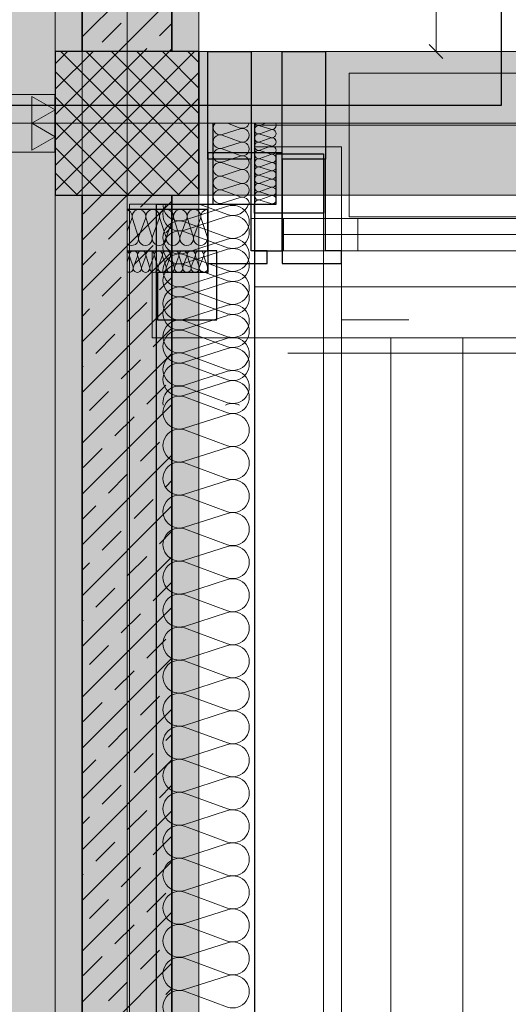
# Model space of a CAD drawing. Extents: x -620 to 300, y 62 to 1107.
# Tile 10 of 256: x -462 to -434, y 328 to 383. Entities that reach past the tile are written whole.
import ezdxf
from ezdxf.lldxf.tags import DXFTag

# ---------------------------------------------------------------- set-up
doc = ezdxf.new("R2010")
doc.units = 0
doc.layers.get('0').update_dxf_attribs({"lineweight": 35})
for name, color, linetype, lineweight, true_color in [('00_Beschriftung UZ', 3, 'Continuous', 13, 0x00ff00), ('30 -33 Aussenwände- 3 Aussenstützen', 7, 'Continuous', 50, 0x0000dd), ('30 -33 Aussenwände- 7 Fassade_ Elemente', 7, 'Continuous', 9, 0x00aacc), ('30 -34 Innenwände- 1 tragend', 7, 'Continuous', 13, 0xdd0806), ('30 -35 Decken- 1 Konstruktion-Träger- Stahlbeton', 7, 'grob-A06G9FRA8I', 13, 0x33aa00), ('70 -72 Beschriftung- 1 Beschriftung allgemein', 7, 'Continuous', 9, 0xff6633), ('70 -72 Beschriftung- 2 Beschriftung Bauteile', 7, 'Continuous', 9, 0x9999ff), ('E_Aussparung Bemaßung', 5, 'Continuous', 9, 0x0000ff), ('E_Leerrohr_Detailnummer', 1, 'Continuous', 25, 0xff0000), ('iwb_Layout BA_Markierung', 7, 'Continuous', 9, 0xbadcdc), ('iwb_Schraffur_ F90_feuerbestaendig', 1, 'Continuous', 13, 0xff0000), ('iwb_Schraffur_BW', 7, 'Continuous', 13, 0x7400e8), ('iwb_Sichtbeton', 2, 'Continuous', 50, 0xffff00), ('iwb_Sichtbeton-Shading', 2, 'Continuous', 50, 0xffff00)]:
    doc.layers.add(name, color=color, linetype=linetype, lineweight=lineweight, true_color=true_color)
doc.layers.add('60- 61 allgemeine Ausstattung- 4 Terrassen', color=7, linetype='Continuous', lineweight=9)
doc.layers.add('70 -71 Achsen- 1 Gebäudeachsen', color=7, linetype='STRICHPUNKT2-A06G9FR98I', lineweight=18)
doc.layers.add('iwb_Schraffur_Unterzug', color=7, linetype='Continuous', lineweight=5, true_color=0xffffcc, plot=False)
tags = doc.linetypes.add('grob-A06G9FRA8I', pattern=[14, 3, -8, 3]).pattern_tags.tags
tags[8:9] = [DXFTag(74, 4), DXFTag(75, 0), DXFTag(340, '0'), DXFTag(46, 0.0), DXFTag(50, 0.0), DXFTag(44, 0.0), DXFTag(45, 0.0)]
tags[6:7] = [DXFTag(74, 4), DXFTag(75, 0), DXFTag(340, '0'), DXFTag(46, 0.0), DXFTag(50, 0.0), DXFTag(44, 0.0), DXFTag(45, 0.0)]
tags[4:5] = [DXFTag(74, 4), DXFTag(75, 0), DXFTag(340, '0'), DXFTag(46, 0.0), DXFTag(50, 0.0), DXFTag(44, 0.0), DXFTag(45, 0.0)]
tags = doc.linetypes.add('STRICHPUNKT2-A06G9FR98I', pattern=[12.7, 6.35, -3.175, 0, -3.175]).pattern_tags.tags
tags[10:11] = [DXFTag(74, 4), DXFTag(75, 0), DXFTag(340, '0'), DXFTag(46, 0.0), DXFTag(50, 0.0), DXFTag(44, 0.0), DXFTag(45, 0.0)]
tags[8:9] = [DXFTag(74, 4), DXFTag(75, 0), DXFTag(340, '0'), DXFTag(46, 0.0), DXFTag(50, 0.0), DXFTag(44, 0.0), DXFTag(45, 0.0)]
tags[6:7] = [DXFTag(74, 4), DXFTag(75, 0), DXFTag(340, '0'), DXFTag(46, 0.0), DXFTag(50, 0.0), DXFTag(44, 0.0), DXFTag(45, 0.0)]
tags[4:5] = [DXFTag(74, 4), DXFTag(75, 0), DXFTag(340, '0'), DXFTag(46, 0.0), DXFTag(50, 0.0), DXFTag(44, 0.0), DXFTag(45, 0.0)]

# ---------------------------------------------------------------- blocks, each defined once
blk = doc.blocks.new('Shading-A06G9FN58I', base_point=(42.225, 216.053))
at = {"layer": 'iwb_Sichtbeton-Shading', "color": 51, "true_color": 0xffff7f}
blk.add_solid([(-452.775, 381.053), (-453.375, 381.053), (-452.775, 598.053), (-453.375, 598.053)], dxfattribs=at)
blk = doc.blocks.new('Polygon-A06G9FR18I')
at = {"color": 0, "linetype": 'ByBlock', "lineweight": -2, "ltscale": 0.13}
blk.add_solid([(-459.025, 82.714), (-538.753, 82.502), (-458.857, 1079.919), (-538.753, 1079.919)], dxfattribs=at)
blk = doc.blocks.new('Referenz-A06G9FRB8I')
at = {"layer": '00_Beschriftung UZ', "color": 0, "linetype": 'Continuous', "lineweight": 5, "ltscale": 0.13}
blk.add_line((-458.075, 762.053), (-458.075, 220.053), dxfattribs=at)
at = {"layer": '30 -33 Aussenwände- 3 Aussenstützen', "color": 0, "lineweight": 9}
for p, q in [((-459.575, 380.361), (-458.883, 381.053)), ((-459.575, 378.947), (-457.469, 381.053)), ((-459.575, 377.533), (-456.055, 381.053)), ((-459.575, 376.118), (-454.641, 381.053)), ((-459.575, 374.704), (-453.227, 381.053)), ((-459.575, 373.29), (-451.812, 381.053)), ((-459.267, 381.053), (-451.575, 373.361)), ((-457.853, 381.053), (-451.575, 374.776)), ((-456.439, 381.053), (-451.575, 376.19)), ((-455.024, 381.053), (-451.575, 377.604)), ((-453.61, 381.053), (-451.575, 379.018)), ((-452.196, 381.053), (-451.575, 380.433)), ((-459.575, 379.947), (-452.681, 373.053)), ((-458.398, 373.053), (-451.575, 379.876)), ((-459.575, 378.533), (-454.096, 373.053)), ((-456.984, 373.053), (-451.575, 378.462)), ((-455.575, 378.053), (-455.575, 376.053)), ((-459.575, 377.119), (-455.51, 373.053)), ((-456.575, 377.053), (-454.575, 377.053)), ((-455.57, 373.053), (-451.575, 377.047)), ((-459.575, 375.705), (-456.924, 373.053)), ((-454.156, 373.053), (-451.575, 375.633)), ((-459.575, 374.29), (-458.338, 373.053)), ((-452.741, 373.053), (-451.575, 374.219))]:
    blk.add_line(p, q, dxfattribs=at)
at = {"layer": '30 -33 Aussenwände- 3 Aussenstützen', "color": 0, "linetype": 'Continuous', "lineweight": -2, "ltscale": 0.25}
for p, q in [((-451.575, 381.053), (-459.575, 381.053)), ((-459.575, 381.053), (-459.575, 373.053)), ((-451.575, 373.053), (-451.575, 381.053)), ((-459.575, 373.053), (-451.575, 373.053))]:
    blk.add_line(p, q, dxfattribs=at)
at = {"layer": '30 -33 Aussenwände- 7 Fassade_ Elemente', "color": 0, "linetype": 'Continuous', "ltscale": 0.13}
for p, q in [((-451.075, 375.413), (-451.075, 381.053)), ((-451.075, 381.053), (-446.935, 381.053)), ((-451.075, 381.053), (-451.075, 369.953)), ((-295.075, 381.053), (-451.075, 381.053)), ((-446.935, 381.053), (-446.935, 375.413)), ((-455.575, 376.053), (-455.575, 378.053)), ((-456.575, 377.053), (-454.575, 377.053)), ((-449.275, 376.753), (-450.275, 376.432)), ((-449.275, 376.79), (-449.986, 377.053)), ((-448.178, 376.934), (-447.857, 377.053)), ((-448.178, 376.912), (-447.578, 376.719)), ((-447.578, 376.697), (-448.178, 376.475)), ((-450.275, 376.394), (-449.275, 376.024)), ((-448.178, 376.452), (-447.578, 376.26)), ((-447.578, 376.237), (-448.178, 376.015)), ((-449.275, 375.987), (-450.275, 375.666)), ((-450.275, 375.628), (-449.275, 375.258)), ((-443.635, 375.753), (-448.475, 375.753)), ((-448.475, 375.753), (-448.475, 372.553)), ((-448.178, 375.992), (-447.578, 375.8)), ((-447.578, 375.778), (-448.177, 375.555)), ((-443.635, 213.453), (-443.635, 375.753)), ((-446.935, 375.413), (-451.075, 375.413)), ((-449.275, 375.221), (-450.275, 374.899)), ((-448.177, 375.533), (-447.577, 375.34)), ((-447.577, 375.318), (-448.177, 375.096)), ((-448.177, 375.073), (-447.577, 374.881)), ((-450.275, 374.862), (-449.275, 374.492)), ((-447.577, 374.858), (-448.177, 374.636)), ((-448.177, 374.613), (-447.577, 374.421)), ((-449.275, 374.455), (-450.275, 374.133)), ((-450.275, 374.096), (-449.275, 373.726)), ((-447.577, 374.399), (-448.176, 374.176)), ((-448.176, 374.154), (-447.576, 373.961)), ((-447.576, 373.939), (-448.176, 373.717)), ((-449.275, 373.689), (-450.275, 373.367)), ((-448.176, 373.694), (-447.576, 373.502)), ((-447.576, 373.479), (-448.176, 373.257)), ((-450.275, 373.33), (-449.275, 372.96)), ((-449.275, 372.923), (-450.275, 372.601)), ((-448.176, 373.235), (-447.576, 373.042)), ((-447.575, 373.02), (-448.175, 372.797)), ((-455.435, 372.553), (-455.435, 216.553)), ((-455.435, 372.553), (-453.935, 372.553)), ((-448.475, 372.553), (-455.435, 372.553)), ((-455.435, 361.367), (-455.435, 372.553)), ((-453.935, 372.553), (-453.935, 361.367)), ((-452.375, 371.666), (-449.975, 372.437)), ((-449.975, 371.967), (-451.562, 372.553)), ((-448.175, 372.775), (-447.575, 372.583)), ((-455.313, 371.753), (-455.575, 371.043)), ((-455.275, 371.753), (-454.954, 370.753)), ((-454.916, 370.753), (-454.547, 371.753)), ((-454.509, 371.753), (-454.188, 370.753)), ((-454.15, 370.753), (-453.781, 371.753)), ((-453.743, 371.753), (-453.422, 370.753)), ((-453.384, 370.753), (-453.015, 371.753)), ((-452.977, 371.753), (-452.656, 370.753)), ((-452.618, 370.753), (-452.249, 371.753)), ((-449.975, 371.877), (-452.375, 371.105)), ((-452.211, 371.753), (-451.89, 370.753)), ((-451.852, 370.753), (-451.483, 371.753)), ((-451.445, 371.753), (-451.124, 370.753)), ((-448.675, 371.753), (-424.275, 371.753)), ((-448.675, 369.953), (-448.675, 371.753)), ((-448.475, 217.053), (-448.475, 372.053)), ((-448.475, 372.053), (-444.635, 372.053)), ((-444.635, 372.053), (-444.635, 217.053)), ((-444.535, 371.753), (-439.889, 371.753)), ((-444.535, 369.953), (-444.535, 371.753)), ((-449.975, 370.689), (-452.375, 371.576)), ((-452.375, 371.015), (-449.975, 370.128)), ((-452.375, 369.827), (-449.975, 370.599)), ((-455.456, 369.656), (-455.576, 369.334)), ((-455.434, 369.656), (-455.242, 369.056)), ((-455.219, 369.056), (-454.997, 369.656)), ((-454.974, 369.656), (-454.782, 369.056)), ((-454.759, 369.056), (-454.537, 369.655)), ((-454.515, 369.655), (-454.322, 369.055)), ((-454.3, 369.055), (-454.078, 369.655)), ((-451.075, 369.953), (-454.175, 369.953)), ((-454.175, 369.953), (-454.175, 365.113)), ((-454.055, 369.655), (-453.863, 369.055)), ((-453.84, 369.055), (-453.618, 369.655)), ((-453.595, 369.655), (-453.403, 369.055)), ((-453.381, 369.055), (-453.158, 369.654)), ((-453.136, 369.654), (-452.943, 369.054)), ((-452.921, 369.054), (-452.699, 369.654)), ((-452.676, 369.654), (-452.484, 369.054)), ((-452.461, 369.054), (-452.239, 369.654)), ((-449.975, 370.038), (-452.375, 369.267)), ((-449.975, 368.85), (-452.375, 369.737)), ((-452.217, 369.654), (-452.024, 369.054)), ((-452.002, 369.054), (-451.779, 369.653)), ((-451.757, 369.653), (-451.565, 369.053)), ((-451.542, 369.053), (-451.32, 369.653)), ((-451.297, 369.653), (-451.105, 369.053)), ((-424.275, 369.953), (-448.675, 369.953)), ((-439.889, 369.953), (-444.535, 369.953)), ((-452.375, 369.177), (-449.975, 368.289)), ((-444.635, 361.367), (-444.635, 369.253)), ((-443.635, 361.367), (-443.635, 369.253)), ((-452.375, 367.989), (-449.975, 368.76)), ((-449.975, 368.199), (-452.375, 367.428)), ((-449.975, 367.011), (-452.375, 367.899)), ((-452.375, 367.338), (-449.975, 366.451)), ((-452.375, 366.15), (-449.975, 366.921)), ((-449.975, 366.361), (-452.375, 365.59)), ((-449.975, 365.173), (-452.375, 366.06)), ((-439.889, 366.113), (-443.635, 366.113)), ((-452.375, 365.5), (-449.975, 364.612)), ((-454.175, 365.113), (-291.975, 365.113)), ((-452.375, 364.312), (-449.975, 365.083)), ((-443.635, 365.113), (-439.889, 365.113)), ((-449.975, 364.522), (-452.375, 363.751)), ((-449.975, 363.334), (-452.375, 364.222)), ((-452.375, 363.661), (-449.975, 362.774)), ((-452.375, 362.473), (-449.975, 363.244)), ((-449.975, 362.684), (-452.375, 361.913)), ((-449.975, 361.496), (-452.375, 362.383)), ((-452.375, 361.823), (-449.975, 360.935)), ((-450.098, 361.367), (-449.975, 361.406)), ((-449.975, 360.845), (-452.375, 360.074)), ((-452.375, 359.984), (-449.975, 359.097)), ((-449.975, 359.007), (-452.375, 358.236)), ((-452.375, 358.146), (-449.975, 357.258)), ((-449.975, 357.168), (-452.375, 356.397)), ((-452.375, 356.307), (-449.975, 355.42)), ((-449.975, 355.33), (-452.375, 354.558)), ((-452.375, 354.468), (-449.975, 353.581)), ((-449.975, 353.491), (-452.375, 352.72)), ((-452.375, 352.63), (-449.975, 351.743)), ((-449.975, 351.653), (-452.375, 350.881)), ((-452.375, 350.791), (-449.975, 349.904)), ((-449.975, 349.814), (-452.375, 349.043)), ((-452.375, 348.953), (-449.975, 348.066)), ((-449.975, 347.976), (-452.375, 347.204)), ((-452.375, 347.114), (-449.975, 346.227)), ((-449.975, 346.137), (-452.375, 345.366)), ((-452.375, 345.276), (-449.975, 344.389)), ((-449.975, 344.299), (-452.375, 343.527)), ((-452.375, 343.437), (-449.975, 342.55)), ((-449.975, 342.46), (-452.375, 341.689)), ((-452.375, 341.599), (-449.975, 340.712)), ((-449.975, 340.622), (-452.375, 339.85)), ((-452.375, 339.76), (-449.975, 338.873)), ((-449.975, 338.783), (-452.375, 338.012)), ((-452.375, 337.922), (-449.975, 337.034)), ((-449.975, 336.944), (-452.375, 336.173)), ((-452.375, 336.083), (-449.975, 335.196)), ((-449.975, 335.106), (-452.375, 334.335)), ((-452.375, 334.245), (-449.975, 333.357)), ((-449.975, 333.267), (-452.375, 332.496)), ((-452.375, 332.406), (-449.975, 331.519)), ((-449.975, 331.429), (-452.375, 330.658)), ((-452.375, 330.568), (-449.975, 329.68)), ((-449.975, 329.59), (-452.375, 328.819)), ((-452.375, 328.729), (-449.975, 327.842))]:
    blk.add_line(p, q, dxfattribs=at)
at = {"layer": '30 -33 Aussenwände- 7 Fassade_ Elemente', "color": 0, "linetype": 'Continuous', "lineweight": -2, "ltscale": 0.25}
for p, q in [((-451.075, 375.053), (-451.075, 381.053)), ((-451.075, 381.053), (-448.675, 381.053)), ((-448.675, 381.053), (-448.675, 375.053)), ((-446.935, 381.053), (-444.535, 381.053)), ((-446.935, 375.053), (-446.935, 381.053)), ((-444.535, 381.053), (-444.535, 375.053)), ((-450.775, 372.553), (-450.775, 377.053)), ((-448.475, 377.053), (-448.475, 212.053)), ((-451.075, 375.413), (-451.075, 372.553)), ((-446.935, 375.413), (-451.075, 375.413)), ((-451.075, 375.053), (-451.075, 369.253)), ((-448.675, 375.053), (-451.075, 375.053)), ((-448.675, 369.953), (-448.675, 375.053)), ((-447.275, 372.553), (-447.275, 375.353)), ((-447.275, 375.353), (-444.635, 375.353)), ((-446.935, 369.953), (-446.935, 375.413)), ((-444.535, 375.053), (-446.935, 375.053)), ((-446.935, 375.053), (-446.935, 369.253)), ((-444.635, 375.353), (-444.635, 372.053)), ((-444.535, 369.953), (-444.535, 375.053)), ((-453.935, 372.553), (-450.775, 372.553)), ((-453.935, 361.367), (-453.935, 372.553)), ((-453.935, 372.553), (-448.475, 372.553)), ((-453.935, 216.553), (-453.935, 372.553)), ((-451.075, 372.553), (-448.475, 372.553)), ((-448.475, 372.553), (-448.475, 361.367)), ((-448.475, 372.053), (-448.475, 372.553)), ((-448.475, 372.553), (-447.275, 372.553)), ((-448.475, 372.553), (-448.475, 369.953)), ((-451.075, 372.253), (-455.575, 372.253)), ((-451.075, 369.953), (-451.075, 372.253)), ((-444.635, 372.053), (-448.475, 372.053)), ((-455.575, 369.953), (-451.075, 369.953)), ((-450.575, 369.953), (-451.075, 369.953)), ((-451.075, 369.953), (-451.075, 368.753)), ((-450.575, 366.113), (-450.575, 369.953)), ((-447.775, 369.953), (-448.675, 369.953)), ((-448.475, 369.953), (-446.935, 369.953)), ((-447.775, 369.253), (-447.775, 369.953)), ((-443.635, 369.953), (-444.535, 369.953)), ((-443.635, 369.253), (-443.635, 369.953)), ((-451.075, 369.253), (-447.775, 369.253)), ((-446.935, 369.253), (-443.635, 369.253)), ((-451.075, 368.753), (-453.875, 368.753)), ((-453.875, 368.753), (-453.875, 366.113)), ((-453.875, 366.113), (-450.575, 366.113))]:
    blk.add_line(p, q, dxfattribs=at)
at = {"layer": '30 -33 Aussenwände- 7 Fassade_ Elemente', "color": 0, "linetype": 'grob-A06G9FRA8I', "ltscale": 0.13}
for p, q in [((-443.205, 371.853), (-443.205, 379.853)), ((-443.205, 379.853), (-401.205, 379.853)), ((-401.205, 371.853), (-443.205, 371.853))]:
    blk.add_line(p, q, dxfattribs=at)
at = {"layer": '30 -33 Aussenwände- 7 Fassade_ Elemente', "color": 0}
for p, q in [((-448.475, 376.953), (-448.475, 371.753)), ((-424.275, 376.953), (-448.475, 376.953)), ((-446.875, 371.753), (-448.475, 371.753)), ((-448.475, 371.753), (-448.475, 369.953)), ((-446.875, 369.953), (-446.875, 371.753)), ((-446.875, 371.753), (-425.875, 371.753)), ((-446.875, 370.853), (-425.875, 370.853)), ((-448.475, 369.953), (-446.875, 369.953)), ((-448.475, 367.953), (-448.475, 369.953)), ((-425.875, 369.953), (-446.875, 369.953)), ((-424.275, 367.953), (-448.475, 367.953))]:
    blk.add_line(p, q, dxfattribs=at)
at = {"layer": '30 -33 Aussenwände- 7 Fassade_ Elemente', "color": 0, "linetype": 'Continuous', "lineweight": 18, "ltscale": 0.18}
for p, q in [((-448.675, 371.753), (-446.875, 371.753)), ((-448.675, 369.953), (-448.675, 371.753)), ((-446.875, 371.753), (-446.875, 369.953)), ((-444.535, 371.753), (-442.735, 371.753)), ((-444.535, 369.953), (-444.535, 371.753)), ((-442.735, 371.753), (-442.735, 369.953)), ((-425.875, 370.853), (-446.875, 370.853)), ((-439.889, 370.853), (-442.735, 370.853)), ((-446.875, 369.953), (-448.675, 369.953)), ((-442.735, 369.953), (-444.535, 369.953))]:
    blk.add_line(p, q, dxfattribs=at)
at = {"layer": '30 -33 Aussenwände- 7 Fassade_ Elemente', "color": 0, "linetype": 'Continuous', "ltscale": 0.13}
for centre, major_axis, end_param in [((-450.393, 376.796), (-0.283, 0.257), 2.619647), ((-449.158, 377.155), (-0.117, -0.364), 1.613483), ((-449.158, 376.389), (0.31, 0.225), 1.254884), ((-448.249, 376.693), (-0.186, 0.135), 1.254884), ((-448.249, 377.153), (-0.207, -0.1), 1.434048), ((-448.249, 376.693), (0.07, 0.219), 1.254884), ((-447.508, 376.938), (-0.07, -0.219), 2.411197), ((-447.508, 376.478), (-0.07, -0.219), 3.765224), ((-447.508, 376.478), (0.186, 0.135), 1.255075), ((-450.393, 376.03), (0.117, 0.364), 3.765224), ((-450.393, 376.03), (-0.31, 0.225), 1.255075), ((-450.393, 376.03), (0.117, 0.364), 1.255075), ((-449.158, 376.389), (-0.117, -0.364), 1.254884), ((-449.158, 376.389), (0.31, -0.225), 1.254884), ((-448.248, 376.233), (0.07, 0.219), 3.764652), ((-448.248, 376.233), (-0.186, 0.135), 1.254884), ((-448.249, 376.693), (-0.186, -0.135), 1.254884), ((-448.248, 376.233), (0.07, 0.219), 1.254884), ((-447.508, 376.478), (-0.07, -0.219), 1.255075), ((-447.507, 376.019), (-0.07, -0.219), 3.765224), ((-447.507, 376.019), (0.186, 0.135), 1.255075), ((-447.508, 376.478), (0.186, -0.135), 1.255075), ((-447.507, 376.019), (0.186, -0.135), 1.255075), ((-450.393, 375.264), (0.117, 0.364), 3.765224), ((-450.393, 376.03), (-0.31, -0.225), 1.255075), ((-450.393, 375.264), (0.117, 0.364), 1.255075), ((-449.158, 375.623), (0.31, 0.225), 1.254884), ((-449.158, 375.623), (-0.117, -0.364), 3.764652), ((-449.158, 375.623), (0.31, -0.225), 1.254884), ((-448.248, 375.774), (0.07, 0.219), 3.764652), ((-448.248, 375.774), (-0.186, 0.135), 1.254884), ((-448.248, 375.314), (0.07, 0.219), 3.764652), ((-448.248, 376.233), (-0.186, -0.135), 1.254884), ((-448.248, 375.774), (0.07, 0.219), 1.254884), ((-448.248, 375.774), (-0.186, -0.135), 1.254884), ((-447.507, 376.019), (-0.07, -0.219), 1.255075), ((-447.507, 375.559), (-0.07, -0.219), 3.765224), ((-450.393, 375.264), (-0.31, 0.225), 1.255075), ((-450.393, 375.264), (-0.31, -0.225), 1.255075), ((-449.158, 375.623), (-0.117, -0.364), 1.254884), ((-449.158, 374.857), (-0.117, -0.364), 3.764652), ((-449.158, 374.857), (0.31, 0.225), 1.254884), ((-449.158, 374.857), (0.31, -0.225), 1.254884), ((-448.247, 374.854), (0.07, 0.219), 3.764652), ((-447.507, 375.099), (-0.07, -0.219), 3.765224), ((-450.393, 374.498), (0.117, 0.364), 3.765224), ((-449.158, 374.857), (-0.117, -0.364), 1.254884), ((-449.158, 374.091), (-0.117, -0.364), 3.764652), ((-448.247, 374.395), (0.07, 0.219), 3.764652), ((-447.506, 374.64), (-0.07, -0.219), 3.765224), ((-450.393, 373.732), (0.117, 0.364), 3.765224), ((-448.247, 373.935), (0.07, 0.219), 3.764652), ((-447.506, 374.18), (-0.07, -0.219), 3.765224), ((-447.506, 373.72), (-0.07, -0.219), 3.765224), ((-450.393, 372.966), (0.117, 0.364), 3.765224), ((-449.158, 373.324), (-0.117, -0.364), 3.764652), ((-448.246, 373.476), (0.07, 0.219), 3.764652), ((-447.505, 373.261), (-0.07, -0.219), 3.765224), ((-449.158, 372.558), (0.383, -0.005), 1.896254), ((-448.246, 373.016), (0.07, 0.219), 3.764652), ((-447.505, 372.801), (-0.07, -0.219), 3.765224), ((-454.911, 371.87), (0.225, 0.31), 1.254884), ((-454.145, 371.87), (0.364, -0.117), 3.764652), ((-454.145, 371.87), (0.225, 0.31), 1.254884), ((-453.379, 371.87), (0.364, -0.117), 3.764652), ((-452.657, 371.979), (-0.717, 0.574), 2.557098), ((-453.379, 371.87), (0.225, 0.31), 1.254884), ((-452.657, 372.54), (-0.918, 0.013), 1.896254), ((-452.613, 371.87), (0.364, -0.117), 3.764652), ((-451.847, 371.87), (0.364, -0.117), 3.764652), ((-449.694, 371.563), (-0.282, -0.874), 3.765224), ((-449.694, 372.841), (-0.282, -0.874), 1.563745), ((-448.246, 372.556), (0.07, 0.219), 1.896254), ((-455.677, 371.87), (0.364, -0.117), 1.613483), ((-454.911, 371.87), (-0.225, 0.31), 1.254884), ((-454.911, 371.87), (0.364, -0.117), 1.254884), ((-454.145, 371.87), (-0.225, 0.31), 1.254884), ((-454.145, 371.87), (0.364, -0.117), 1.254884), ((-453.379, 371.87), (-0.225, 0.31), 1.254884), ((-453.379, 371.87), (0.364, -0.117), 1.254884), ((-451.081, 371.87), (0.005, 0.383), 1.896254), ((-449.694, 371.002), (0.744, 0.539), 1.254884), ((-452.657, 370.701), (0.282, 0.874), 3.764652), ((-449.694, 371.002), (0.744, -0.539), 1.254884), ((-455.318, 370.636), (-0.257, -0.283), 2.619647), ((-454.552, 370.636), (-0.364, 0.117), 3.765224), ((-454.552, 370.636), (-0.364, 0.117), 1.255075), ((-454.552, 370.636), (0.225, -0.31), 1.255075), ((-453.786, 370.636), (-0.364, 0.117), 1.255075), ((-453.786, 370.636), (-0.364, 0.117), 3.765224), ((-452.657, 370.141), (0.282, 0.874), 3.765224), ((-452.657, 370.141), (-0.744, 0.539), 1.255075), ((-453.786, 370.636), (0.225, -0.31), 1.255075), ((-453.02, 370.636), (-0.364, 0.117), 3.765224), ((-452.657, 370.141), (0.282, 0.874), 1.255075), ((-452.254, 370.636), (-0.364, 0.117), 3.765224), ((-451.488, 370.636), (-0.364, 0.117), 3.765224), ((-449.694, 369.724), (-0.282, -0.874), 3.765224), ((-454.552, 370.636), (-0.225, -0.31), 1.255075), ((-453.786, 370.636), (-0.225, -0.31), 1.255075), ((-449.694, 371.002), (-0.282, -0.874), 1.254884), ((-449.694, 369.164), (-0.282, -0.874), 3.764652), ((-449.694, 369.164), (0.744, 0.539), 1.254884), ((-455.675, 369.727), (0.219, -0.071), 1.434048), ((-455.215, 369.726), (-0.135, 0.186), 1.254884), ((-455.215, 369.726), (0.135, 0.186), 1.254884), ((-455.215, 369.726), (0.219, -0.071), 1.254884), ((-454.756, 369.726), (0.219, -0.071), 3.764652), ((-454.756, 369.726), (-0.135, 0.186), 1.254884), ((-454.756, 369.726), (0.135, 0.186), 1.254884), ((-454.756, 369.726), (0.219, -0.071), 1.254884), ((-454.296, 369.726), (0.219, -0.071), 3.764652), ((-454.296, 369.726), (-0.135, 0.186), 1.254884), ((-454.296, 369.726), (0.135, 0.186), 1.254884), ((-454.296, 369.726), (0.219, -0.071), 1.254884), ((-453.836, 369.725), (0.219, -0.071), 3.764652), ((-452.657, 368.863), (0.282, 0.874), 3.764652), ((-453.377, 369.725), (0.219, -0.071), 3.764652), ((-452.657, 370.141), (-0.744, -0.539), 1.255075), ((-452.917, 369.725), (0.219, -0.071), 3.764652), ((-452.458, 369.724), (0.219, -0.071), 3.764652), ((-451.998, 369.724), (0.219, -0.071), 3.764652), ((-451.538, 369.724), (0.219, -0.071), 3.764652), ((-451.079, 369.723), (0.003, 0.23), 1.896254), ((-449.694, 369.164), (0.744, -0.539), 1.254884), ((-455.46, 368.986), (-0.116, -0.198), 2.411197), ((-455.001, 368.985), (-0.219, 0.071), 3.765224), ((-455.001, 368.985), (-0.219, 0.071), 1.255075), ((-455.001, 368.985), (0.135, -0.186), 1.255075), ((-454.541, 368.985), (-0.219, 0.071), 3.765224), ((-454.541, 368.985), (-0.219, 0.071), 1.255075), ((-454.541, 368.985), (0.135, -0.186), 1.255075), ((-454.081, 368.985), (-0.219, 0.071), 3.765224), ((-453.622, 368.984), (-0.219, 0.071), 3.765224), ((-452.657, 368.302), (0.282, 0.874), 3.765224), ((-453.162, 368.984), (-0.219, 0.071), 3.765224), ((-452.657, 368.302), (0.282, 0.874), 1.255075), ((-452.702, 368.984), (-0.219, 0.071), 3.765224), ((-452.243, 368.983), (-0.219, 0.071), 3.765224), ((-451.783, 368.983), (-0.219, 0.071), 3.765224), ((-451.324, 368.983), (-0.219, 0.071), 3.765224), ((-455.001, 368.985), (-0.135, -0.186), 1.255075), ((-454.541, 368.985), (-0.135, -0.186), 1.255075), ((-452.657, 368.302), (-0.744, 0.539), 1.255075), ((-449.694, 367.886), (-0.282, -0.874), 3.765224), ((-449.694, 369.164), (-0.282, -0.874), 1.254884), ((-452.657, 367.024), (0.282, 0.874), 3.764652), ((-452.657, 367.024), (0.282, 0.874), 1.254884), ((-449.694, 367.325), (0.744, 0.539), 1.254884), ((-449.694, 367.325), (-0.282, -0.874), 3.764652), ((-452.657, 367.024), (-0.744, 0.539), 1.254884), ((-452.657, 366.464), (0.282, 0.874), 3.765224), ((-452.657, 368.302), (-0.744, -0.539), 1.255075), ((-449.694, 367.325), (0.744, -0.539), 1.254884), ((-449.694, 366.047), (-0.282, -0.874), 3.765224), ((-449.694, 366.047), (0.744, 0.539), 1.255075), ((-449.694, 367.325), (-0.282, -0.874), 1.254884), ((-452.657, 367.024), (-0.744, -0.539), 1.254884), ((-449.694, 365.487), (-0.282, -0.874), 3.764652), ((-449.694, 366.047), (0.744, -0.539), 1.255075), ((-452.657, 365.186), (0.282, 0.874), 3.764652), ((-452.657, 365.186), (-0.744, 0.539), 1.254884), ((-452.657, 365.186), (0.282, 0.874), 1.254884), ((-452.657, 364.625), (0.282, 0.874), 3.765224), ((-449.694, 366.047), (-0.282, -0.874), 1.255075), ((-449.694, 364.209), (-0.282, -0.874), 3.765224), ((-449.694, 364.209), (0.744, 0.539), 1.255075), ((-452.657, 365.186), (-0.744, -0.539), 1.254884), ((-449.694, 363.648), (-0.282, -0.874), 3.764652), ((-449.694, 364.209), (0.744, -0.539), 1.255075), ((-452.657, 363.347), (0.282, 0.874), 1.254884), ((-452.657, 363.347), (-0.744, 0.539), 1.254884), ((-452.657, 362.787), (0.282, 0.874), 3.765224), ((-449.694, 364.209), (-0.282, -0.874), 1.255075), ((-449.694, 362.37), (0.744, 0.539), 1.255075), ((-452.657, 361.509), (0.282, 0.874), 2.037834), ((-452.657, 363.347), (-0.744, -0.539), 1.254884), ((-449.694, 361.81), (-0.282, -0.874), 3.764652), ((-449.694, 362.37), (0.744, -0.539), 1.255075), ((-452.657, 360.948), (0.282, 0.874), 3.765224), ((-449.694, 362.37), (-0.282, -0.874), 1.255075), ((-449.694, 360.532), (0.383, 0.835), 0.741779), ((-449.694, 359.971), (-0.282, -0.874), 3.764652), ((-452.657, 359.11), (0.282, 0.874), 3.765224), ((-449.694, 358.133), (-0.282, -0.874), 3.764652), ((-452.657, 357.271), (0.282, 0.874), 3.765224), ((-449.694, 356.294), (-0.282, -0.874), 3.764652), ((-452.657, 355.433), (0.282, 0.874), 3.765224), ((-449.694, 354.456), (-0.282, -0.874), 3.764652), ((-452.657, 353.594), (0.282, 0.874), 3.765224), ((-449.694, 352.617), (-0.282, -0.874), 3.764652), ((-452.657, 351.756), (0.282, 0.874), 3.765224), ((-449.694, 350.778), (-0.282, -0.874), 3.764652), ((-452.657, 349.917), (0.282, 0.874), 3.765224), ((-449.694, 348.94), (-0.282, -0.874), 3.764652), ((-452.657, 348.079), (0.282, 0.874), 3.765224), ((-449.694, 347.101), (-0.282, -0.874), 3.764652), ((-452.657, 346.24), (0.282, 0.874), 3.765224), ((-449.694, 345.263), (-0.282, -0.874), 3.764652), ((-452.657, 344.402), (0.282, 0.874), 3.765224), ((-449.694, 343.424), (-0.282, -0.874), 3.764652), ((-452.657, 342.563), (0.282, 0.874), 3.765224), ((-449.694, 341.586), (-0.282, -0.874), 3.764652), ((-452.657, 340.724), (0.282, 0.874), 3.765224), ((-449.694, 339.747), (-0.282, -0.874), 3.764652), ((-452.657, 338.886), (0.282, 0.874), 3.765224), ((-449.694, 337.909), (-0.282, -0.874), 3.764652), ((-452.657, 337.047), (0.282, 0.874), 3.765224), ((-449.694, 336.07), (-0.282, -0.874), 3.764652), ((-452.657, 335.209), (0.282, 0.874), 3.765224), ((-449.694, 334.232), (-0.282, -0.874), 3.764652), ((-452.657, 333.37), (0.282, 0.874), 3.765224), ((-449.694, 332.393), (-0.282, -0.874), 3.764652), ((-452.657, 331.532), (0.282, 0.874), 3.765224), ((-449.694, 330.555), (-0.282, -0.874), 3.764652), ((-452.657, 329.693), (0.282, 0.874), 3.765224), ((-449.694, 328.716), (-0.282, -0.874), 3.764652), ((-452.657, 327.855), (0.282, 0.874), 3.765224)]:
    blk.add_ellipse(centre, major_axis=major_axis, ratio=1, start_param=0, end_param=end_param, dxfattribs=at)
at = {"layer": '30 -34 Innenwände- 1 tragend', "color": 0, "lineweight": 35}
for p, q in [((-458.075, 381.053), (-458.075, 538.053)), ((-453.075, 381.053), (-453.075, 538.053)), ((-458.075, 220.053), (-458.075, 373.053)), ((-453.075, 220.053), (-453.075, 373.053))]:
    blk.add_line(p, q, dxfattribs=at)
at = {"layer": '30 -34 Innenwände- 1 tragend', "color": 0, "linetype": 'Continuous', "ltscale": 0.13}
for p, q in [((-458.075, 381.053), (-458.075, 538.053)), ((-453.075, 381.053), (-453.075, 538.053)), ((-453.075, 381.053), (-458.075, 381.053)), ((-453.075, 373.053), (-458.075, 373.053)), ((-458.075, 220.053), (-458.075, 373.053)), ((-453.075, 220.053), (-453.075, 373.053))]:
    blk.add_line(p, q, dxfattribs=at)
at = {"layer": '30 -34 Innenwände- 1 tragend', "color": 0, "lineweight": 9}
for p, q in [((-458.075, 381.861), (-453.075, 386.861)), ((-458.075, 381.861), (-453.075, 386.861)), ((-456.055, 381.053), (-453.075, 384.033)), ((-456.055, 381.053), (-453.075, 384.033)), ((-456.954, 381.568), (-455.893, 382.629)), ((-456.954, 381.568), (-455.893, 382.629)), ((-453.772, 381.922), (-453.075, 382.618)), ((-453.772, 381.922), (-453.075, 382.618)), ((-454.641, 381.053), (-454.479, 381.215)), ((-454.641, 381.053), (-454.479, 381.215)), ((-453.227, 381.053), (-453.075, 381.204)), ((-453.227, 381.053), (-453.075, 381.204)), ((-458.075, 370.547), (-455.57, 373.053)), ((-458.075, 370.547), (-455.57, 373.053)), ((-458.015, 372.022), (-456.984, 373.053)), ((-458.015, 372.022), (-456.984, 373.053)), ((-454.833, 372.376), (-454.155, 373.053)), ((-454.833, 372.376), (-454.155, 373.053)), ((-458.075, 367.719), (-453.075, 372.719)), ((-458.075, 367.719), (-453.075, 372.719)), ((-456.6, 370.608), (-455.54, 371.669)), ((-456.6, 370.608), (-455.54, 371.669)), ((-453.418, 370.962), (-453.075, 371.305)), ((-453.418, 370.962), (-453.075, 371.305)), ((-455.186, 369.194), (-454.125, 370.255)), ((-455.186, 369.194), (-454.125, 370.255)), ((-458.075, 369.133), (-457.307, 369.901)), ((-458.075, 369.133), (-457.307, 369.901)), ((-458.075, 364.891), (-453.075, 369.891)), ((-458.075, 364.891), (-453.075, 369.891)), ((-456.954, 367.426), (-455.893, 368.487)), ((-456.954, 367.426), (-455.893, 368.487)), ((-453.772, 367.78), (-453.075, 368.476)), ((-453.772, 367.78), (-453.075, 368.476)), ((-458.075, 362.062), (-453.075, 367.062)), ((-458.075, 362.062), (-453.075, 367.062)), ((-455.54, 366.012), (-454.479, 367.073)), ((-455.54, 366.012), (-454.479, 367.073)), ((-458.075, 366.305), (-457.661, 366.719)), ((-458.075, 366.305), (-457.661, 366.719)), ((-457.307, 364.244), (-456.247, 365.305)), ((-457.307, 364.244), (-456.247, 365.305)), ((-454.125, 364.598), (-453.075, 365.648)), ((-454.125, 364.598), (-453.075, 365.648)), ((-458.075, 359.234), (-453.075, 364.234)), ((-458.075, 359.234), (-453.075, 364.234)), ((-458.075, 363.476), (-458.015, 363.537)), ((-458.075, 363.476), (-458.015, 363.537)), ((-455.893, 362.83), (-454.833, 363.891)), ((-455.893, 362.83), (-454.833, 363.891)), ((-454.479, 361.416), (-453.418, 362.476)), ((-454.479, 361.416), (-453.418, 362.476)), ((-457.661, 361.062), (-456.6, 362.123)), ((-457.661, 361.062), (-456.6, 362.123)), ((-458.075, 356.405), (-453.075, 361.405)), ((-458.075, 356.405), (-453.075, 361.405)), ((-456.247, 359.648), (-455.186, 360.709)), ((-456.247, 359.648), (-455.186, 360.709)), ((-454.833, 358.234), (-453.772, 359.295)), ((-454.833, 358.234), (-453.772, 359.295)), ((-458.075, 353.577), (-453.075, 358.577)), ((-458.075, 353.577), (-453.075, 358.577)), ((-458.015, 357.88), (-456.954, 358.941)), ((-458.015, 357.88), (-456.954, 358.941)), ((-456.6, 356.466), (-455.54, 357.527)), ((-456.6, 356.466), (-455.54, 357.527)), ((-453.418, 356.82), (-453.075, 357.163)), ((-453.418, 356.82), (-453.075, 357.163)), ((-455.186, 355.052), (-454.125, 356.113)), ((-455.186, 355.052), (-454.125, 356.113)), ((-458.075, 354.991), (-457.307, 355.759)), ((-458.075, 354.991), (-457.307, 355.759)), ((-458.075, 350.748), (-453.075, 355.748)), ((-458.075, 350.748), (-453.075, 355.748)), ((-456.954, 353.284), (-455.893, 354.345)), ((-456.954, 353.284), (-455.893, 354.345)), ((-453.772, 353.638), (-453.075, 354.334)), ((-453.772, 353.638), (-453.075, 354.334)), ((-458.075, 347.92), (-453.075, 352.92)), ((-458.075, 347.92), (-453.075, 352.92)), ((-458.075, 352.163), (-457.661, 352.577)), ((-458.075, 352.163), (-457.661, 352.577)), ((-455.54, 351.87), (-454.479, 352.931)), ((-455.54, 351.87), (-454.479, 352.931)), ((-454.125, 350.456), (-453.075, 351.506)), ((-454.125, 350.456), (-453.075, 351.506)), ((-457.307, 350.102), (-456.247, 351.163)), ((-457.307, 350.102), (-456.247, 351.163)), ((-458.075, 345.092), (-453.075, 350.092)), ((-458.075, 345.092), (-453.075, 350.092)), ((-458.075, 349.334), (-458.015, 349.395)), ((-458.075, 349.334), (-458.015, 349.395)), ((-455.893, 348.688), (-454.833, 349.749)), ((-455.893, 348.688), (-454.833, 349.749)), ((-454.479, 347.274), (-453.418, 348.334)), ((-454.479, 347.274), (-453.418, 348.334)), ((-457.661, 346.92), (-456.6, 347.981)), ((-457.661, 346.92), (-456.6, 347.981)), ((-458.075, 342.263), (-453.075, 347.263)), ((-458.075, 342.263), (-453.075, 347.263)), ((-456.247, 345.506), (-455.186, 346.567)), ((-456.247, 345.506), (-455.186, 346.567)), ((-454.833, 344.092), (-453.772, 345.152)), ((-454.833, 344.092), (-453.772, 345.152)), ((-458.075, 339.435), (-453.075, 344.435)), ((-458.075, 339.435), (-453.075, 344.435)), ((-458.015, 343.738), (-456.954, 344.799)), ((-458.015, 343.738), (-456.954, 344.799)), ((-456.6, 342.324), (-455.54, 343.385)), ((-456.6, 342.324), (-455.54, 343.385)), ((-453.418, 342.678), (-453.075, 343.02)), ((-453.418, 342.678), (-453.075, 343.02)), ((-458.075, 340.849), (-457.307, 341.617)), ((-458.075, 340.849), (-457.307, 341.617)), ((-458.075, 336.606), (-453.075, 341.606)), ((-458.075, 336.606), (-453.075, 341.606)), ((-455.186, 340.91), (-454.125, 341.97)), ((-455.186, 340.91), (-454.125, 341.97)), ((-456.954, 339.142), (-455.893, 340.203)), ((-456.954, 339.142), (-455.893, 340.203)), ((-453.772, 339.496), (-453.075, 340.192)), ((-453.772, 339.496), (-453.075, 340.192)), ((-458.075, 333.778), (-453.075, 338.778)), ((-458.075, 333.778), (-453.075, 338.778)), ((-458.075, 338.02), (-457.661, 338.435)), ((-458.075, 338.02), (-457.661, 338.435)), ((-455.54, 337.728), (-454.479, 338.788)), ((-455.54, 337.728), (-454.479, 338.788)), ((-454.125, 336.314), (-453.075, 337.364)), ((-454.125, 336.314), (-453.075, 337.364)), ((-457.307, 335.96), (-456.247, 337.021)), ((-457.307, 335.96), (-456.247, 337.021)), ((-458.075, 330.949), (-453.075, 335.949)), ((-458.075, 330.949), (-453.075, 335.949)), ((-455.893, 334.546), (-454.833, 335.606)), ((-455.893, 334.546), (-454.833, 335.606)), ((-458.075, 335.192), (-458.015, 335.253)), ((-458.075, 335.192), (-458.015, 335.253)), ((-454.479, 333.132), (-453.418, 334.192)), ((-454.479, 333.132), (-453.418, 334.192)), ((-457.661, 332.778), (-456.6, 333.839)), ((-457.661, 332.778), (-456.6, 333.839)), ((-458.075, 328.121), (-453.075, 333.121)), ((-458.075, 328.121), (-453.075, 333.121)), ((-456.247, 331.364), (-455.186, 332.424)), ((-456.247, 331.364), (-455.186, 332.424)), ((-458.015, 329.596), (-456.954, 330.657)), ((-458.015, 329.596), (-456.954, 330.657)), ((-454.833, 329.95), (-453.772, 331.01)), ((-454.833, 329.95), (-453.772, 331.01)), ((-458.075, 325.293), (-453.075, 330.293)), ((-458.075, 325.293), (-453.075, 330.293)), ((-456.6, 328.182), (-455.54, 329.242)), ((-456.6, 328.182), (-455.54, 329.242)), ((-453.418, 328.535), (-453.075, 328.878)), ((-453.418, 328.535), (-453.075, 328.878))]:
    blk.add_line(p, q, dxfattribs=at)
at = {"layer": '30 -35 Decken- 1 Konstruktion-Träger- Stahlbeton', "color": 0}
for p, q in [((-459.575, 220.053), (-459.575, 763.053)), ((-451.575, 220.053), (-451.575, 763.053)), ((-451.575, 381.053), (35.425, 381.053)), ((-538.628, 378.653), (-459.575, 378.653)), ((-538.628, 375.453), (-459.575, 375.453)), ((-451.575, 373.053), (35.425, 373.053))]:
    blk.add_line(p, q, dxfattribs=at)
at = {"layer": '30 -35 Decken- 1 Konstruktion-Träger- Stahlbeton', "color": 0, "linetype": 'Continuous', "lineweight": 35, "ltscale": 0.35}
for p, q in [((-451.575, 381.053), (-451.575, 373.053)), ((-459.575, 378.653), (-459.575, 375.453))]:
    blk.add_line(p, q, dxfattribs=at)
at = {"layer": '60- 61 allgemeine Ausstattung- 4 Terrassen', "color": 0}
for p, q in [((-443.635, 365.113), (-443.635, 256.453)), ((-286.141, 365.113), (-443.635, 365.113)), ((-440.888, 256.453), (-440.888, 365.113)), ((-436.888, 256.453), (-436.888, 365.113))]:
    blk.add_line(p, q, dxfattribs=at)
at = {"layer": '70 -71 Achsen- 1 Gebäudeachsen', "color": 0, "linetype": 'STRICHPUNKT2-A06G9FR98I', "ltscale": 0.18}
for p, q in [((-455.575, 1076.993), (-455.575, 77.553)), ((-538.628, 377.053), (75.968, 377.053))]:
    blk.add_line(p, q, dxfattribs=at)
at = {"layer": '70 -72 Beschriftung- 1 Beschriftung allgemein', "color": 0, "linetype": 'Continuous', "ltscale": 0.13}
blk.add_line((-446.617, 364.261), (-399.617, 364.261), dxfattribs=at)
at = {"layer": '70 -72 Beschriftung- 2 Beschriftung Bauteile', "color": 0}
for p, q in [((-460.874, 378.553), (-459.575, 377.803)), ((-460.874, 377.053), (-460.874, 378.553)), ((-459.575, 377.803), (-460.874, 377.053)), ((-460.874, 377.053), (-459.575, 376.303)), ((-460.874, 375.553), (-460.874, 377.053)), ((-459.575, 376.303), (-460.874, 375.553))]:
    blk.add_line(p, q, dxfattribs=at)
at = {"layer": '70 -72 Beschriftung- 2 Beschriftung Bauteile', "color": 0, "lineweight": 0}
for points in [[(-460.874, 377.053), (-460.874, 378.553), (-459.575, 377.803)], [(-460.874, 375.553), (-460.874, 377.053), (-459.575, 376.303)]]:
    blk.add_solid(points, dxfattribs=at)
blk = doc.blocks.new('Referenz-A06G9FRD8I')
at = {"layer": 'iwb_Schraffur_BW', "linetype": 'Continuous', "ltscale": 0.13}
blk.add_hatch(color=256, dxfattribs=at).paths.add_polyline_path([(-458.073, 373.074), (-458.073, 606.053), (-453.073, 606.053), (-453.073, 381.053), (-453.073, 373.074)])
at = {"layer": 'iwb_Schraffur_ F90_feuerbestaendig', "linetype": 'Continuous', "ltscale": 0.13}
blk.add_solid([(-453.073, 373.053), (-453.073, 204.953), (-458.073, 373.053), (-458.073, 204.953)], dxfattribs=at)
at = {"layer": 'iwb_Schraffur_Unterzug', "linetype": 'Continuous', "ltscale": 0.13}
for points in [[(-459.575, 220.053), (-459.575, 823.053), (-451.575, 220.053), (-451.575, 823.053)], [(-451.575, 381.053), (75.968, 381.053), (75.968, 376.755)], [(-451.575, 381.053), (75.968, 376.755), (75.968, 373.053)], [(-451.575, 381.053), (75.968, 373.053), (-451.575, 373.053)]]:
    blk.add_solid(points, dxfattribs=at)
at = {"layer": 'iwb_Sichtbeton', "linetype": 'Continuous', "ltscale": 0.5}
blk.add_solid([(-452.775, 381.053), (-453.375, 381.053), (-452.775, 598.053), (-453.375, 598.053)], dxfattribs=at)
blk = doc.blocks.new('Polygon-A06G9FS58I')
at = {"color": 0, "linetype": 'ByBlock', "lineweight": -2, "ltscale": 0.25}
for p, q in [((-434.745, 539.252), (-434.745, 378.044)), ((-434.745, 378.044), (-465.848, 378.044))]:
    blk.add_line(p, q, dxfattribs=at)
blk = doc.blocks.new('Maß-A06G9FSP8I')
at = {"color": 0, "linetype": 'ByBlock', "lineweight": -2, "ltscale": 0.13}
for p, q in [((-438.375, 457.803), (-438.375, 381.053)), ((-437.775, 381.053), (-439.375, 381.053)), ((-437.994, 380.671), (-438.757, 381.435))]:
    blk.add_line(p, q, dxfattribs=at)

msp = doc.modelspace()

# ---------------------------------------------------------------- block references
at = {"color": 8, "lineweight": 25, "ltscale": 0.25, "true_color": 0x808080}
for name in ['Referenz-A06G9FRB8I', 'Referenz-A06G9FRD8I']:
    msp.add_blockref(name, (0, 0), dxfattribs=at)
msp.add_blockref('Shading-A06G9FN58I', (42.225, 216.053))
at = {"layer": 'E_Aussparung Bemaßung', "ltscale": 0.13}
msp.add_blockref('Maß-A06G9FSP8I', (0, 0), dxfattribs=at)
at = {"layer": 'E_Leerrohr_Detailnummer', "ltscale": 0.25}
msp.add_blockref('Polygon-A06G9FS58I', (0, 0), dxfattribs=at)
at = {"layer": 'iwb_Layout BA_Markierung', "ltscale": 0.13}
msp.add_blockref('Polygon-A06G9FR18I', (0, 0), dxfattribs=at)

doc.saveas('drawing.dxf')
